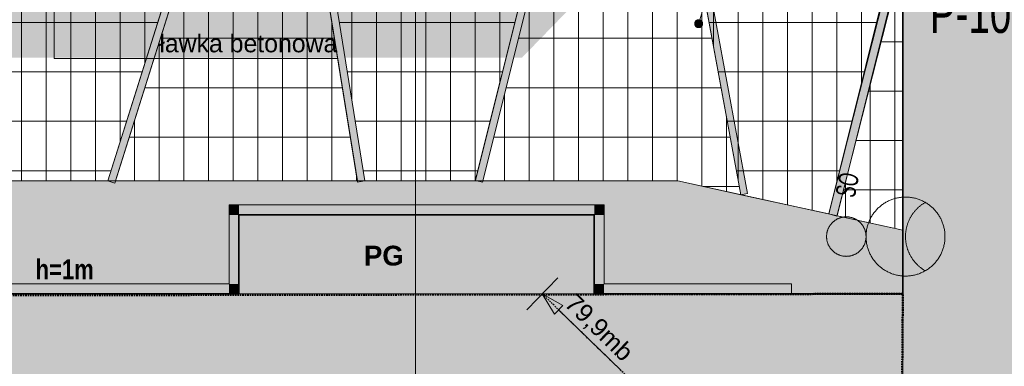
# Model space of a CAD drawing. Extents: x 169 to 11746, y 128 to 5830.
# Tile 2 of 7: x 3881 to 5876, y 3729 to 4431. Entities that reach past the tile are written whole.
import ezdxf
from ezdxf.xclip import XClip

# ---------------------------------------------------------------- set-up
doc = ezdxf.new("R2010")
doc.units = 0
doc.header["$MEASUREMENT"] = 0
doc.header["$XCLIPFRAME"] = 2
doc.linetypes.add('Kropki przerywana 1', pattern=[100, 60, -40])
for name, color, linetype in [('134 - droga', 7, 'Continuous'), ('135 - miejsca postojowe', 7, 'Continuous'), ('FORMA - Arch 01 - 820-G Rysunki Obrazki', 7, 'Continuous'), ('FORMA - Arch 01 - PZT 0 ZAKRES OPRACOWANIA', 7, 'Continuous'), ('FORMA - Arch 01 - PZT 1 Strefy', 7, 'Continuous'), ('FORMA - Arch 01 - PZT 2 Budynki', 7, 'Continuous'), ('FORMA - Arch 01 - PZT 2 Inne obiekty', 7, 'Continuous'), ('FORMA - Arch 01 - PZT-3 Zagospodarowanie', 7, 'Continuous'), ('FORMA - Arch 01 - PZT-5 Opisy ogólne - Opisy szczegółowe', 7, 'Continuous'), ('FORMA - Arch 01 - PZT-6 Uzbrojenie - Oświeltlenia', 7, 'Continuous'), ('FORMA - Arch 04 - Wymiary i opisy ppoż', 7, 'Continuous')]:
    doc.layers.add(name, color=color, linetype=linetype)
doc.styles.add('STYL_AUTOMATYCZNY_10', font='arial.ttf', dxfattribs={"width": 0.6000000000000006})
doc.styles.add('STYL_AUTOMATYCZNY_2', font='arial.ttf')
doc.styles.add('STYL_AUTOMATYCZNY_6', font='arial.ttf')
doc.styles.add('STYL_AUTOMATYCZNY_7', font='arial.ttf', dxfattribs={"width": 0.7})
doc.styles.add('STYL_AUTOMATYCZNY_8', font='arial.ttf')
doc.styles.add('STYL_AUTOMATYCZNY_9', font='arial.ttf', dxfattribs={"width": 0.8})
pattern_1 = [(0, (5713.436573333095, -1207.043374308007), (0, 100), []), (90, (5713.436573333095, -1207.043374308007), (-50, 0), [])]

# ---------------------------------------------------------------- blocks, each defined once
blk = doc.blocks.new('Rysunek_1_1', base_point=(5713.436573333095, -1207.043374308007))
at = {"linetype": 'Continuous', "lineweight": 15}
blk.add_hatch(color=7, dxfattribs=at).paths.add_polyline_path([(4939.896518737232, 3875.447189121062), (4964.480003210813, 3834.235270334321), (4981.79240272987, 3852.048367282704)])
at = {"layer": '134 - droga', "linetype": 'Continuous', "lineweight": 13}
h = blk.add_hatch(dxfattribs=at)
h.set_pattern_fill('Siatka_50x100_0001', color=9, style=0, pattern_type=2)
h.set_pattern_definition([(0, (3934.134700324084, 4424.858787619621), (0, 100), []), (90, (3934.134700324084, 4424.858787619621), (-50, 0), [])])
h.paths.add_polyline_path([(3621.17811283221, 5500.232244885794), (3829.20698399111, 4104.2703861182), (4059.462142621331, 4104.2703861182), (4184.341193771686, 4500.761373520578), (4020.211870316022, 5500.232244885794)])
h = blk.add_hatch(dxfattribs=at)
h.set_pattern_fill('Siatka_50x100_0001', color=9, style=0, pattern_type=2)
h.set_pattern_definition([(0, (4703.835359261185, 4424.858787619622), (0, 100), []), (90, (4703.835359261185, 4424.858787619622), (-50, 0), [])])
h.paths.add_polyline_path([(4409.510902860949, 5165.743836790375), (4580.590867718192, 4104.2703861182), (4804.171355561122, 4104.2703861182), (4904.610100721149, 4506.025366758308), (4768.471327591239, 5500.232244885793), (4514.861582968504, 5500.232244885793)])
h = blk.add_hatch(dxfattribs=at)
h.set_pattern_fill('Siatka_50x100_0001', color=9, style=0, pattern_type=2)
h.set_pattern_definition([(0, (5436.901245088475, 4424.858787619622), (0, 100), []), (90, (5436.901245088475, 4424.858787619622), (-50, 0), [])])
h.paths.add_polyline_path([(5120.008246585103, 5305.771386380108), (5150.958338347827, 5113.740129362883), (5342.375528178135, 4076.306265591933), (5520.47752987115, 4037.231540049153), (5670.905767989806, 4638.944492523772), (5670.905767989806, 5500.232244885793), (5168.623461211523, 5500.232244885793)])
h = blk.add_hatch(dxfattribs=at)
h.set_pattern_fill('Siatka_50x100_0001', color=9, style=0, pattern_type=2)
h.set_pattern_definition([(0, (5604.134019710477, 4285.964695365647), (0, 100), []), (90, (5604.134019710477, 4285.964695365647), (-50, 0), [])])
h.paths.add_polyline_path([(5537.362271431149, 4033.527107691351), (5670.905767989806, 4004.228296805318), (5670.905767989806, 4567.701093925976)])
at = {"layer": '135 - miejsca postojowe', "linetype": 'Continuous', "lineweight": 13}
h = blk.add_hatch(dxfattribs=at)
h.set_pattern_fill('Siatka_50x100_0001', color=251, style=0, pattern_type=2)
h.set_pattern_definition(pattern_1)
h.paths.add_polyline_path([(5117.429685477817, 5295.457141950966), (4819.632997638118, 4104.270390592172), (5214.915503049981, 4104.270390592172), (5342.375528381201, 4076.306264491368)])
h = blk.add_hatch(dxfattribs=at)
h.set_pattern_fill('Siatka_50x100_0001', color=251, style=0, pattern_type=2)
h.set_pattern_definition(pattern_1)
h.paths.add_polyline_path([(4075.188554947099, 4104.2703861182), (4565.397296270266, 4104.2703861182), (4399.460393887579, 5133.833470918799)])
at = {"layer": 'FORMA - Arch 01 - PZT 1 Strefy', "linetype": 'Continuous', "lineweight": 13}
blk.add_hatch(color=8, dxfattribs=at).paths.add_polyline_path([(2230.679671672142, 5829.838798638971), (2230.679671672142, 5264.308370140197), (2448.111305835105, 4615.676277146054), (3099.260881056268, 4353.623838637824), (4898.669361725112, 4353.621465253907), (5065.58724880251, 4525.148633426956), (5239.265719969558, 4703.623204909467), (5630.509751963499, 4691.53979880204), (5671.827144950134, 4691.53979880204), (5671.827144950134, 5611.52223132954), (5671.827144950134, 5705.447204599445), (5671.492328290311, 5829.838798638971), (4941.179549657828, 5829.838798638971), (4941.179549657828, 5500.232225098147), (2430.679648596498, 5500.232225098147), (2430.679648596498, 5829.838798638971)])
at = {"layer": 'FORMA - Arch 01 - PZT 1 Strefy', "linetype": 'Continuous', "lineweight": 0}
for color, points in [(250, [(3568.429727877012, 3442.447189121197), (4037.949186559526, 3442.447189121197), (4084.949186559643, 3395.447189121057), (5591.179587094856, 3395.447189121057, -0.2338841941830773), (5670.680167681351, 3356.10737117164, -0.1644023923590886), (5691.179587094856, 3295.447189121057), (5691.179587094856, 2642.99754734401), (8491.117980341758, 2642.99754734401), (8491.117980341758, 2795.447189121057), (9491.117980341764, 2795.447189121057), (9491.117980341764, 2642.99754734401), (9609.2355969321, 2642.99754734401), (9609.2355969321, 2759.832448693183), (10141.11798034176, 2759.832448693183), (10141.11798034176, 3445.447189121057), (7298.692792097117, 3445.447189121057, -0.414213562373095), (6998.692792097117, 3745.447189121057), (6998.692792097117, 3795.447189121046, -0.414213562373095), (7298.692792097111, 4095.447189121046), (10979.6147481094, 4095.447189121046, -0.06325303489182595), (11104.61245472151, 4079.570699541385), (11115.87796842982, 4709.20232277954, -0.05279866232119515), (10999.43415205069, 4693.036728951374), (7098.692792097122, 4695.447189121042, -0.08662822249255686), (7064.81196387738, 4701.361645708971), (5671.827176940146, 4699.36510194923), (5670.680167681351, 4245.447189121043), (5670.680167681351, 3875.447189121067), (5045.179587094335, 3875.447189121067), (4325.176750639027, 3875.447189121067), (3568.430140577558, 3875.447189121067)]), (75, [(2430.67958709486, 3937.457138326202), (3568.644201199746, 3928.986970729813), (3568.430164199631, 3900.23116047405), (3568.430140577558, 3875.447189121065), (4325.176750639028, 3875.447189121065), (4325.176750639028, 4035.447189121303), (5045.179587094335, 4035.447189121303), (5045.179587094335, 3875.447189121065), (5445.370340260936, 3875.447189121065), (5670.680167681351, 3875.447189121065), (5670.680167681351, 4004.277801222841), (5214.91549430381, 4104.2703861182), (2430.67958709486, 4104.332971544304)]), (55, [(4325.176750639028, 4035.447189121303), (4325.176750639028, 3875.447189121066), (5045.179587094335, 3875.447189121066), (5045.179587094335, 4035.447189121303)])]:
    blk.add_hatch(color=color, dxfattribs=at).paths.add_polyline_path(points)
at = {"layer": 'FORMA - Arch 01 - PZT 2 Budynki', "linetype": 'Continuous', "lineweight": 13}
for points in [[(4059.462142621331, 4104.2703861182), (4073.769285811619, 4099.76419929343), (4513.44231152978, 5495.726058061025), (4499.135168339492, 5500.232244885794)], [(4804.389276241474, 4105.142068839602), (4818.941408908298, 4101.504035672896), (5169.139624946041, 5502.296899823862), (5154.587492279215, 5505.934932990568)], [(5342.375528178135, 4076.306265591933), (5355.772622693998, 4078.778166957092), (5125.4002600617, 5327.339440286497), (5117.429685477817, 5295.457141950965)], [(4580.590867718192, 4104.2703861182), (4409.510902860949, 5165.743836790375), (4399.460394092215, 5133.833469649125), (4565.78197883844, 4101.88360556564)], [(5520.47752987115, 4037.231540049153), (5537.222696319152, 4032.977675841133), (5670.905767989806, 4559.215744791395), (5670.905767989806, 4629.386287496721)]]:
    blk.add_hatch(color=51, dxfattribs=at).paths.add_polyline_path(points)
at = {"layer": 'FORMA - Arch 01 - PZT 2 Inne obiekty', "linetype": 'Continuous', "lineweight": 13}
for points in [[(4305.176750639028, 4055.4471891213), (4325.176750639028, 4035.447189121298), (4325.176750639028, 4055.4471891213)], [(4305.176750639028, 4035.447189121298), (4325.176750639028, 4035.447189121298), (4305.176750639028, 4055.4471891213)], [(5045.179587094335, 4055.4471891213), (4325.176750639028, 4055.4471891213), (4325.176750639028, 4035.447189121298), (5045.179587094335, 4035.447189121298)], [(5045.179587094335, 4035.447189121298), (5065.179587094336, 4035.447189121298), (5065.179587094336, 4055.4471891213)], [(5045.179587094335, 4055.4471891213), (5045.179587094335, 4035.447189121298), (5065.179587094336, 4055.4471891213)], [(4305.176750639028, 4035.447189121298), (4305.176750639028, 3895.447189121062), (4325.176750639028, 3895.447189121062), (4325.176750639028, 4035.447189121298)], [(5065.179587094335, 3895.447189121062), (5065.179587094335, 4035.447189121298), (5045.179587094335, 4035.447189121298), (5045.179587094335, 3895.447189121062)], [(4305.176750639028, 3895.447189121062), (3568.43015963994, 3895.447189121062), (3568.43014057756, 3875.447189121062), (4305.176750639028, 3875.447189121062)], [(4305.176750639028, 3895.447189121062), (4325.176750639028, 3875.447189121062), (4325.176750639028, 3895.447189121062)], [(4305.176750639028, 3875.447189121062), (4325.176750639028, 3875.447189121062), (4305.176750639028, 3895.447189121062)], [(5065.179587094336, 3895.447189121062), (5045.179587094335, 3875.447189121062), (5065.179587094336, 3875.447189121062)], [(5045.179587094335, 3895.447189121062), (5045.179587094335, 3875.447189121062), (5065.179587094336, 3895.447189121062)], [(5065.179587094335, 3875.447189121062), (5445.370340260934, 3875.447189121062), (5445.370340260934, 3895.447189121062), (5065.179587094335, 3895.447189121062)]]:
    blk.add_hatch(color=191, dxfattribs=at).paths.add_polyline_path(points)
at = {"layer": 'FORMA - Arch 01 - PZT-6 Uzbrojenie - Oświeltlenia', "linetype": 'Continuous', "lineweight": 13}
blk.add_hatch(color=7, dxfattribs=at).paths.add_polyline_path([(5716.106356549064, 3922.158153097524, 0.5773502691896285), (5716.106356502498, 4060.722217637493, 0.5773502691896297)])
at = {"layer": 'FORMA - Arch 04 - Wymiary i opisy ppoż', "linetype": 'Continuous', "lineweight": 13}
blk.add_hatch(color=7, dxfattribs=at).paths.add_polyline_path([(5248.879943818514, 4422.627111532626), (5249.488907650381, 4419.565644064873), (5251.223089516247, 4416.970257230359), (5253.81847635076, 4415.236075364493), (5256.879943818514, 4414.627111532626), (5259.941411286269, 4415.236075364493), (5262.536798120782, 4416.970257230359), (5264.270979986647, 4419.565644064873), (5264.879943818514, 4422.627111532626), (5264.270979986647, 4425.68857900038), (5262.536798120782, 4428.283965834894), (5259.941411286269, 4430.018147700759), (5256.879943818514, 4430.627111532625), (5253.81847635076, 4430.018147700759), (5251.223089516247, 4428.283965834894), (5249.488907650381, 4425.68857900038)])
at = {"color": 7, "linetype": 'Continuous', "lineweight": 13, "ltscale": 0.05}
for p, q in [((4683.155930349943, 2642.997541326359), (4683.155930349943, 5500.232219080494)), ((4971.259478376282, 3907.717214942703), (4908.533484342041, 3843.177107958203)), ((5099.852809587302, 3719.986954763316), (4973.136146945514, 3843.141846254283)), ((5670.680122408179, 3593.308266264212), (5670.680122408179, 3845.447249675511))]:
    blk.add_line(p, q, dxfattribs=at)
at = {"color": 7, "linetype": 'Continuous', "lineweight": 15, "ltscale": 0.05}
for p, q in [((4939.896566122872, 3875.447161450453), (4981.792386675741, 3852.048308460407)), ((4939.896566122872, 3875.447161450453), (4964.480076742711, 3834.235214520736)), ((4981.792386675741, 3852.048308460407), (4964.480076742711, 3834.235214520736))]:
    blk.add_line(p, q, dxfattribs=at)
at = {"color": 252, "linetype": 'Kropki przerywana 1', "lineweight": 30, "ltscale": 0.05, "flags": 128}
blk.add_lwpolyline([(6207.990229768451, 2642.99754734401), (4939.896518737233, 3875.447189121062)], dxfattribs=at)
at = {"layer": '134 - droga', "color": 251, "linetype": 'Continuous', "lineweight": 13, "ltscale": 0.05, "flags": 128}
for points in [[(3621.17811283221, 5500.232244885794), (3829.20698399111, 4104.2703861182), (4059.462142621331, 4104.2703861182), (4184.341193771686, 4500.761373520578), (4020.211870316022, 5500.232244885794)], [(4409.510902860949, 5165.743836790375), (4580.590867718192, 4104.2703861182), (4804.171355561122, 4104.2703861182), (4904.610100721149, 4506.025366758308), (4768.471327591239, 5500.232244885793), (4514.861582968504, 5500.232244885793)], [(5120.008246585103, 5305.771386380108), (5150.958338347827, 5113.740129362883), (5342.375528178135, 4076.306265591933), (5520.47752987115, 4037.231540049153), (5670.905767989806, 4638.944492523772), (5670.905767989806, 5500.232244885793), (5168.623461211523, 5500.232244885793)], [(5537.362271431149, 4033.527107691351), (5670.905767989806, 4567.701093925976), (5670.905767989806, 4004.228296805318)]]:
    blk.add_lwpolyline(points, close=True, dxfattribs=at)
at = {"layer": '135 - miejsca postojowe', "color": 251, "linetype": 'Continuous', "lineweight": 13, "ltscale": 0.05, "flags": 128}
for points in [[(5117.429685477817, 5295.457141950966), (5342.375528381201, 4076.306264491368), (5214.915503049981, 4104.270390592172), (4819.632997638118, 4104.270390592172)], [(4075.188554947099, 4104.2703861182), (4565.397296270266, 4104.2703861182), (4399.460393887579, 5133.833470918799)]]:
    blk.add_lwpolyline(points, close=True, dxfattribs=at)
at = {"layer": 'FORMA - Arch 01 - PZT 0 ZAKRES OPRACOWANIA', "color": 1, "linetype": 'Kropki przerywana 1', "lineweight": 50, "ltscale": 0.05, "flags": 128}
blk.add_lwpolyline([(10641.11798034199, 2759.832448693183), (10641.11798034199, 2945.447189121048), (10141.11798034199, 2945.447189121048), (10141.11798034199, 3445.447189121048), (5670.680167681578, 3445.447189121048), (5667.390986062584, 3445.472350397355), (5670.680167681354, 3875.447189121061), (2430.679587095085, 3870.232244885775), (2430.679587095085, 2642.99754734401)], dxfattribs=at)
at = {"layer": 'FORMA - Arch 01 - PZT 2 Budynki', "color": 7, "linetype": 'Continuous', "lineweight": 13, "ltscale": 0.05, "flags": 128}
for points in [[(4059.462142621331, 4104.2703861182), (4499.135168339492, 5500.232244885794), (4513.44231152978, 5495.726058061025), (4073.769285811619, 4099.76419929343)], [(4804.389276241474, 4105.142068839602), (5154.587492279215, 5505.934932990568), (5169.139624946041, 5502.296899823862), (4818.941408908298, 4101.504035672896)], [(5342.375528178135, 4076.306265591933), (5117.429685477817, 5295.457141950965), (5125.4002600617, 5327.339440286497), (5355.772622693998, 4078.778166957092)], [(4580.590867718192, 4104.2703861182), (4409.510902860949, 5165.743836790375), (4399.460394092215, 5133.833469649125), (4565.78197883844, 4101.88360556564)], [(5520.47752987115, 4037.231540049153), (5670.905767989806, 4629.386287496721), (5670.905767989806, 4559.215744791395), (5537.222696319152, 4032.977675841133)]]:
    blk.add_lwpolyline(points, close=True, dxfattribs=at)
at = {"layer": 'FORMA - Arch 01 - PZT 2 Inne obiekty', "color": 191, "linetype": 'Continuous', "lineweight": 13, "ltscale": 0.05, "flags": 128}
for points in [[(4305.176750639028, 4055.4471891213), (4325.176750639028, 4055.4471891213)], [(4305.176750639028, 4055.4471891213), (4305.176750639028, 3895.447189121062)], [(5065.179587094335, 4055.4471891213), (4325.176750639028, 4055.4471891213)], [(5065.179587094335, 4055.4471891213), (5065.179587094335, 4035.447189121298)], [(4325.176750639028, 3895.447189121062), (4325.176750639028, 4035.447189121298)], [(4325.176750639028, 4035.447189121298), (5045.179587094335, 4035.447189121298)], [(5045.179587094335, 4035.447189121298), (5045.179587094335, 3875.447189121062)], [(5065.179587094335, 3895.447189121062), (5065.179587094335, 4035.447189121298)], [(4305.176750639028, 3895.447189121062), (3568.43015963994, 3895.447189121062)], [(4325.176750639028, 3875.447189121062), (4325.176750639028, 3895.447189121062)], [(5445.370340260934, 3895.447189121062), (5065.179587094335, 3895.447189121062)], [(5445.370340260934, 3875.447189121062), (5445.370340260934, 3895.447189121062)], [(3568.43014057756, 3875.447189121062), (4325.176750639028, 3875.447189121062)], [(5045.179587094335, 3875.447189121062), (5065.179587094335, 3875.447189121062)], [(5065.179587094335, 3875.447189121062), (5445.370340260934, 3875.447189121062)]]:
    blk.add_lwpolyline(points, dxfattribs=at)
at = {"layer": 'FORMA - Arch 01 - PZT-3 Zagospodarowanie', "color": 7, "linetype": 'Continuous', "lineweight": 35, "ltscale": 0.05}
for p, q in [((5670.905763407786, 5650.232292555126), (5670.905763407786, 4195.447124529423)), ((5670.680122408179, 3875.447161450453), (5670.680122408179, 4195.447124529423)), ((4325.176738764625, 3875.447161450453), (4325.176738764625, 4035.447142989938)), ((4325.176738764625, 4035.447142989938), (5045.179537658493, 4035.447142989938)), ((5045.179537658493, 4035.447142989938), (5045.179537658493, 3875.447161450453)), ((3568.430057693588, 3875.447161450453), (4325.176738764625, 3875.447161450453)), ((5045.179537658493, 3875.447161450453), (5670.680122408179, 3875.447161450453))]:
    blk.add_line(p, q, dxfattribs=at)
at = {"layer": 'FORMA - Arch 01 - PZT-3 Zagospodarowanie', "color": 7, "linetype": 'Continuous', "lineweight": 18, "ltscale": 0.05}
for p, q in [((2430.679648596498, 4104.3329159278), (5214.915479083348, 4104.270360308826)), ((5214.915479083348, 4104.270360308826), (5670.680122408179, 4004.277831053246)), ((5045.179537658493, 3875.447161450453), (4325.176738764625, 3875.447161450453)), ((5670.680122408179, 3875.447161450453), (5670.680122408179, 3356.107361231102))]:
    blk.add_line(p, q, dxfattribs=at)
at = {"layer": 'FORMA - Arch 01 - PZT-6 Uzbrojenie - Oświeltlenia', "color": 7, "linetype": 'Continuous', "lineweight": 13, "ltscale": 0.05}
for centre, radius in [((5676.106356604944, 3991.440185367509), 80.00000001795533), ((5556.106356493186, 3991.440185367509), 40.00000000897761)]:
    blk.add_circle(centre, radius, dxfattribs=at)
blk.add_arc((5756.106356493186, 3991.440185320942), 80.00000000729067, 119.9999999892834, 240.0000000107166, dxfattribs=at)
at = {"layer": 'FORMA - Arch 04 - Wymiary i opisy ppoż', "color": 7, "linetype": 'Continuous', "lineweight": 13, "ltscale": 0.05}
for p, q in [((5259.109074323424, 4430.31024640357), (5325.758102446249, 4660.023125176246)), ((3950.669471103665, 4600.271828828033), (3950.669471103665, 4352.478850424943)), ((3950.669471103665, 4352.478850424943), (4155.917677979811, 4352.478850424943)), ((4155.917677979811, 4352.478850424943), (4525.980445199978, 4352.478850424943))]:
    blk.add_line(p, q, dxfattribs=at)
blk.add_circle((5256.879943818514, 4422.627111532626), 8.000000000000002, dxfattribs=at)
at = {"color": 7, "linetype": 'Continuous', "lineweight": 13, "insert": (4978.174330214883, 3848.285558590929), "char_height": 35.99999904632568, "width": 164.675875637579, "attachment_point": 7, "rotation": 315.8166690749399, "style": 'STYL_AUTOMATYCZNY_6'}
blk.add_mtext('{\\A1;\\fArial|b0|i0|c238|p0;79,9mb}', dxfattribs=at)
at = {"layer": 'FORMA - Arch 01 - 820-G Rysunki Obrazki', "color": 7, "linetype": 'Continuous', "lineweight": 13, "insert": (5573.571764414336, 4068.600664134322), "char_height": 39.99999999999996, "attachment_point": 7, "rotation": 78.77979433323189, "style": 'STYL_AUTOMATYCZNY_10'}
blk.add_mtext('{\\A1;\\fArial|b0|i0|c238|p0;SO}', dxfattribs=at)
at = {"layer": 'FORMA - Arch 01 - PZT-3 Zagospodarowanie', "color": 7, "linetype": 'Continuous', "lineweight": 25, "insert": (5725.294822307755, 4443.394766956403), "char_height": 80.00000000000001, "attachment_point": 4, "style": 'STYL_AUTOMATYCZNY_7'}
blk.add_mtext('{\\A1;\\fArial|b0|i0|c238|p0;P-103}', dxfattribs=at)
at = {"layer": 'FORMA - Arch 01 - PZT-3 Zagospodarowanie', "color": 7, "linetype": 'Continuous', "lineweight": 70, "insert": (4578.510279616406, 3952.572134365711), "char_height": 40, "attachment_point": 4, "style": 'STYL_AUTOMATYCZNY_8'}
blk.add_mtext('{\\A1;\\fArial|b1|i0|c238|p0;PG}', dxfattribs=at)
at = {"layer": 'FORMA - Arch 01 - PZT-5 Opisy ogólne - Opisy szczegółowe', "color": 7, "linetype": 'Continuous', "lineweight": 5, "insert": (3913.023056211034, 3905.066296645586), "char_height": 39.99999999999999, "attachment_point": 7, "style": 'STYL_AUTOMATYCZNY_9'}
blk.add_mtext('{\\A1;\\fArial|b1|i0|c238|p0;h=1m}', dxfattribs=at)
at = {"layer": 'FORMA - Arch 04 - Wymiary i opisy ppoż', "color": 7, "linetype": 'Continuous', "lineweight": 13, "insert": (4163.917645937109, 4364.24332430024), "char_height": 36, "attachment_point": 7, "style": 'STYL_AUTOMATYCZNY_2'}
blk.add_mtext('{\\A1;\\fArial|b0|i0|c238|p0;ławka betonowa}', dxfattribs=at)

msp = doc.modelspace()

# ---------------------------------------------------------------- block references
at = {"layer": 'FORMA - Arch 01 - 820-G Rysunki Obrazki', "color": 7, "linetype": 'Continuous', "lineweight": 13, "ltscale": 0.05}
ref = msp.add_blockref('Rysunek_1_1', (5713.436573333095, -1207.043374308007), dxfattribs=at)
XClip(ref).set_block_clipping_path([(307.4632798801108, 2642.99754734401), (9609.2355969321, 2642.99754734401), (9609.2355969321, 2759.832448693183), (11684.24518403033, 2759.832448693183), (11684.24518403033, 5829.838823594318), (307.4632798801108, 5829.838823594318)])

doc.saveas('drawing.dxf')
